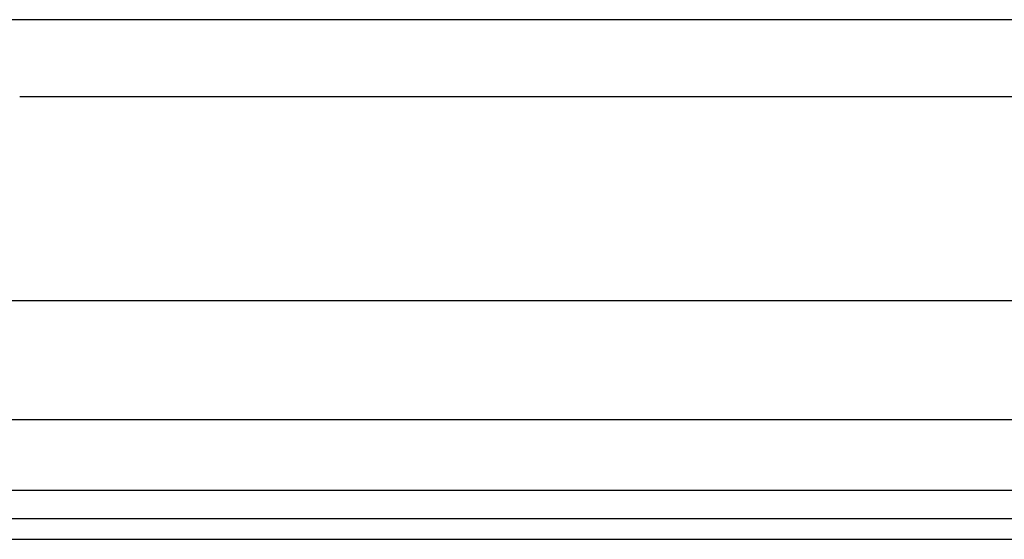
# Model space of a CAD drawing. Header units: inches. Extents: x 6 to 173, y 11 to 93.
# Tile 57 of 214: x 28.49 to 31.74, y 28.98 to 30.69. Entities that reach past the tile are written whole.
import ezdxf

# ---------------------------------------------------------------- set-up
doc = ezdxf.new("R2010")
doc.units = ezdxf.units.IN
doc.header["$MEASUREMENT"] = 0
doc.layers.add('Visible Edges(ANSI)', color=7, linetype='Continuous', lineweight=25)
doc.layers.add('Visible Tangent Edges(ANSI)', color=7, linetype='Continuous', lineweight=25)

msp = doc.modelspace()

# ---------------------------------------------------------------- linework, layer by layer
at = {"layer": 'Visible Edges(ANSI)'}
for p, q in [((32.0746, 30.6897), (28.4028, 30.6897)), ((31.9886, 30.435), (28.4888, 30.435)), ((6.4162, 29.7631), (40.5603, 29.7631)), ((40.5603, 29.3694), (6.4162, 29.3694)), ((41.2964, 29.0437), (5.7004, 29.0437)), ((5.7004, 28.9757), (41.2964, 28.9757))]:
    msp.add_line(p, q, dxfattribs=at)
at = {"layer": 'Visible Tangent Edges(ANSI)'}
msp.add_line((41.2964, 29.1367), (5.7004, 29.1367), dxfattribs=at)

doc.saveas('drawing.dxf')
